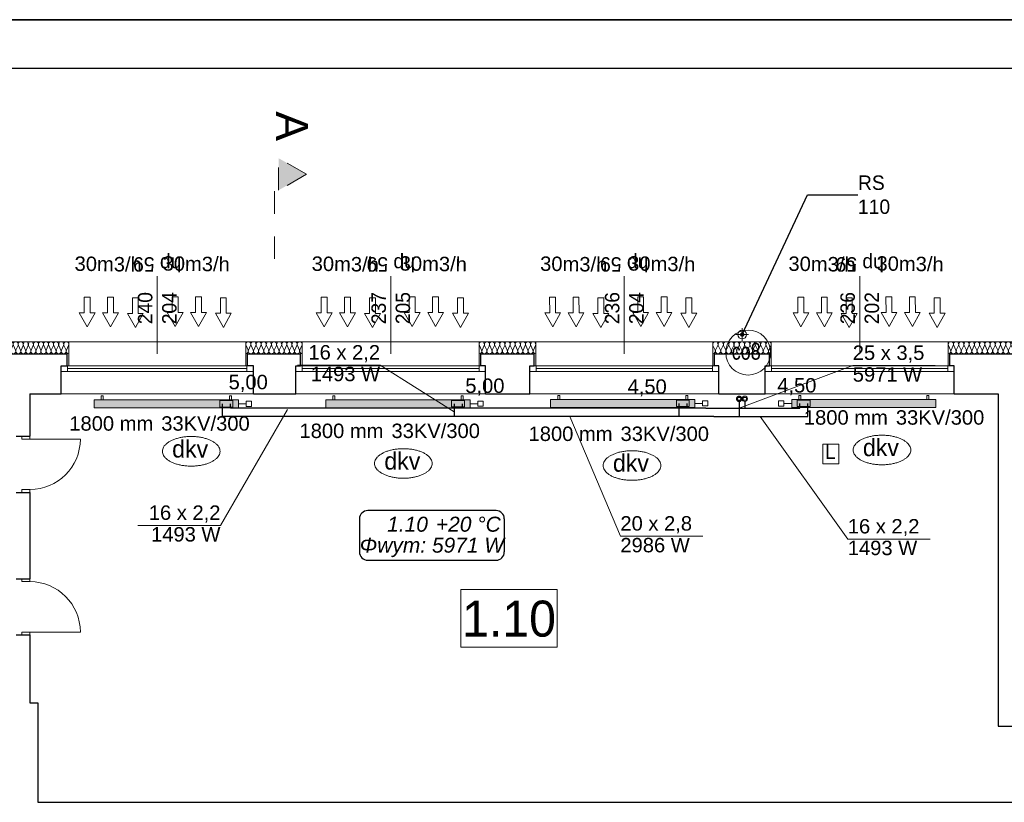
# Model space of a CAD drawing. Header units: millimetres. Extents: x -17429 to 155243, y -2908 to 188569.
# Tile 66 of 113: x -6713 to 5579, y 97496 to 107267. Entities that reach past the tile are written whole.
import ezdxf
from ezdxf.lldxf.tags import DXFTag

# ---------------------------------------------------------------- set-up
doc = ezdxf.new("R2010")
doc.units = ezdxf.units.MM
doc.header["$MEASUREMENT"] = 0
doc.linetypes.add('Dashed', pattern=[564.444447, 282.222223, -282.222223])
doc.linetypes.add('PHANTOM', pattern=[2.5, 1.25, -0.25, 0.25, -0.25, 0.25, -0.25])
doc.layers.get('0').update_dxf_attribs({"lineweight": 5})
for name, color, linetype in [('#opisy', 7, 'Continuous'), ('#podkład', 252, 'Continuous'), ('_TABELA', 7, 'Continuous'), ('Arch ocieplenie', 252, 'Continuous'), ('IS_Armatura_podłączeniowa_grz._dolnozas.', 255, 'SOLID'), ('IS_Armatura_Therm', 7, 'SOLID'), ('IS_Grafika', 7, 'SOLID'), ('IS_Grzejniki_Plan_rzut', 7, 'SOLID'), ('IS_Opisy_działek_Therm', 7, 'SOLID'), ('IS_Powrót', 5, 'DASH'), ('IS_Text_Armatury_Therm', 7, 'Continuous'), ('IS_Text_Konstrukcji', 7, 'Continuous'), ('IS_Text_Odbiornikow_Therm', 7, 'Continuous'), ('IS_Zasilanie', 1, 'SOLID')]:
    doc.layers.add(name, color=color, linetype=linetype)
for name, color, linetype, lineweight in [('#piony', 7, 'Continuous', 5), ('Arch opisy_Nr_Pióra__1', 252, 'Continuous', 25), ('Arch opisy_Nr_Pióra__21', 252, 'Continuous', 13), ('arch przekroje_Nr_Pióra__21', 252, 'Continuous', 13), ('arch przekroje_Nr_Pióra__5', 252, 'Continuous', 13), ('INWENT ODWODNIENIE_Nr_Pióra__21', 252, 'Continuous', 13), ('INWENT OPISY_Nr_Pióra__21', 252, 'Continuous', 13), ('INWENT. DRZWI_Nr_Pióra__21', 7, 'Continuous', 13), ('INWENT. OKNA_Nr_Pióra__5', 7, 'Continuous', 13), ('INWENT.ŚCIANY_Nr_Pióra__1', 252, 'Continuous', 25), ('INWENT.ŚCIANY_Nr_Pióra__21', 7, 'Continuous', 13)]:
    doc.layers.add(name, color=color, linetype=linetype, lineweight=lineweight)
doc.layers.add('arch izolacje_Nr_Pióra__3', color=7, linetype='Continuous', lineweight=13, true_color=0xff6600)
doc.layers.add('Arch ocieplenie_Nr_Pióra__22', color=7, linetype='Continuous', lineweight=9, true_color=0x7f7f7f)
doc.styles.add('ARIAL', font='arial.ttf', dxfattribs={"width": 0.75})
doc.styles.add('GENERATED_STYLE_2', font='txt')
doc.styles.add('GENERATED_STYLE_3', font='txt')
doc.styles.add('GENERATED_STYLE_4', font='txt')
doc.styles.add('GENERATED_STYLE_5', font='arial.ttf')
doc.styles.add('MtXpl_Arial', font='txt', dxfattribs={"height": 0.2})
doc.styles.get("Standard").update_dxf_attribs({"font": 'arial.ttf', "bigfont": 'BIGFONT.SHX'})
tags = doc.linetypes.add('DASH', pattern=[15, 10, -5]).pattern_tags.tags
tags[6:7] = [DXFTag(74, 4), DXFTag(75, 0), DXFTag(340, '0'), DXFTag(46, 0.0), DXFTag(50, 0.0), DXFTag(44, 0.0), DXFTag(45, 0.0)]
tags[4:5] = [DXFTag(74, 4), DXFTag(75, 0), DXFTag(340, '0'), DXFTag(46, 0.0), DXFTag(50, 0.0), DXFTag(44, 0.0), DXFTag(45, 0.0)]
tags = doc.linetypes.add('SOLID', pattern=[10, 10, 0]).pattern_tags.tags
tags[6:7] = [DXFTag(74, 4), DXFTag(75, 0), DXFTag(340, '0'), DXFTag(46, 0.0), DXFTag(50, 0.0), DXFTag(44, 0.0), DXFTag(45, 0.0)]
tags[4:5] = [DXFTag(74, 4), DXFTag(75, 0), DXFTag(340, '0'), DXFTag(46, 0.0), DXFTag(50, 0.0), DXFTag(44, 0.0), DXFTag(45, 0.0)]
doc.dimstyles.new('GENERATED_STYLE__6', dxfattribs={"dimtxt": 0.18, "dimasz": 109.44, "dimexe": 0.18, "dimexo": 0.0625, "dimgap": 0.09, "dimtad": 0, "dimtih": 1, "dimtoh": 1, "dimdec": 4, "dimzin": 0, "dimdsep": 46, "dimcen": 0.09, "dimadec": 0, "dimazin": 0, "dimtfac": 1, "dimtdec": 4, "dimtmove": 0, "dimatfit": 3, "dimldrblk": 'ARROWHEAD_11', "dimfxl": 1, "dimtolj": 1, "dimtzin": 0, "dimarcsym": 0})

# ---------------------------------------------------------------- blocks, each defined once
blk = doc.blocks.new('Izolacja cieplna 14_84', base_point=(-8181, 103096))
at = {"layer": 'Arch ocieplenie_Nr_Pióra__22', "linetype": 'Continuous'}
for p, q in [((-8178, 103201), (-8152, 103141)), ((-8147, 103141), (-8121, 103201)), ((-8115, 103201), (-8089, 103141)), ((-8084, 103141), (-8058, 103201)), ((-8052, 103201), (-8026, 103141)), ((-8021, 103141), (-7994, 103201)), ((-7989, 103201), (-7963, 103141)), ((-7958, 103141), (-7931, 103201)), ((-7926, 103201), (-7900, 103141)), ((-7895, 103141), (-7868, 103201)), ((-7863, 103201), (-7837, 103141)), ((-7832, 103141), (-7805, 103201)), ((-7800, 103201), (-7774, 103141)), ((-7769, 103141), (-7742, 103201)), ((-7737, 103201), (-7711, 103141)), ((-7706, 103141), (-7679, 103201)), ((-7674, 103201), (-7648, 103141)), ((-7643, 103141), (-7616, 103201)), ((-7611, 103201), (-7585, 103141)), ((-7579, 103141), (-7553, 103201)), ((-7548, 103201), (-7522, 103141)), ((-7516, 103141), (-7490, 103201)), ((-7485, 103201), (-7459, 103141)), ((-7453, 103141), (-7427, 103201)), ((-7422, 103201), (-7396, 103141)), ((-7390, 103141), (-7364, 103201)), ((-7359, 103201), (-7333, 103141)), ((-7327, 103141), (-7301, 103201)), ((-7296, 103201), (-7270, 103141)), ((-7264, 103141), (-7238, 103201)), ((-7233, 103201), (-7207, 103141)), ((-7201, 103141), (-7175, 103201)), ((-7170, 103201), (-7144, 103141)), ((-7138, 103141), (-7112, 103201)), ((-7107, 103201), (-7081, 103141)), ((-7075, 103141), (-7049, 103201)), ((-7044, 103201), (-7018, 103141)), ((-7012, 103141), (-6986, 103201)), ((-6981, 103201), (-6954, 103141)), ((-6949, 103141), (-6923, 103201)), ((-6918, 103201), (-6891, 103141)), ((-6886, 103141), (-6860, 103201)), ((-6855, 103201), (-6828, 103141)), ((-6823, 103141), (-6797, 103201)), ((-6792, 103201), (-6765, 103141)), ((-6760, 103141), (-6734, 103201)), ((-6729, 103201), (-6702, 103141)), ((-6697, 103141), (-6671, 103201)), ((-6666, 103201), (-6639, 103141)), ((-6634, 103141), (-6608, 103201)), ((-6603, 103201), (-6576, 103141)), ((-6571, 103141), (-6545, 103201)), ((-6539, 103201), (-6513, 103141)), ((-6508, 103141), (-6482, 103201)), ((-6476, 103201), (-6450, 103141)), ((-6445, 103141), (-6419, 103201)), ((-6413, 103201), (-6387, 103141)), ((-6382, 103141), (-6356, 103201)), ((-6350, 103201), (-6324, 103141)), ((-6319, 103141), (-6293, 103201)), ((-6287, 103201), (-6261, 103141)), ((-6256, 103141), (-6230, 103201)), ((-6224, 103201), (-6198, 103141)), ((-6193, 103141), (-6167, 103201)), ((-6161, 103201), (-6135, 103141)), ((-6130, 103141), (-6104, 103201))]:
    blk.add_line(p, q, dxfattribs=at)
for centre, start_param, end_param in [((-8149, 103214), 4.299595, 8.266775), ((-8181, 103128), 3.141593, 5.125182), ((-8118, 103128), 1.158004, 5.125183), ((-8086, 103214), 4.299595, 8.266775), ((-8055, 103128), 1.158004, 5.125183), ((-8023, 103214), 4.299595, 8.266775), ((-7992, 103128), 1.158004, 5.125183), ((-7960, 103214), 4.299595, 8.266775), ((-7929, 103128), 1.158004, 5.125183), ((-7897, 103214), 4.299595, 8.266775), ((-7866, 103128), 1.158004, 5.125183), ((-7834, 103214), 4.299595, 8.266775), ((-7803, 103128), 1.158004, 5.125183), ((-7771, 103214), 4.299595, 8.266775), ((-7740, 103128), 1.158004, 5.125183), ((-7708, 103214), 4.299595, 8.266775), ((-7677, 103128), 1.158004, 5.125183), ((-7645, 103214), 4.299595, 8.266775), ((-7614, 103128), 1.158004, 5.125183), ((-7582, 103214), 4.299595, 8.266775), ((-7551, 103128), 1.158004, 5.125183), ((-7519, 103214), 4.299595, 8.266775), ((-7488, 103128), 1.158004, 5.125183), ((-7456, 103214), 4.299595, 8.266775), ((-7425, 103128), 1.158004, 5.125183), ((-7393, 103214), 4.299595, 8.266775), ((-7362, 103128), 1.158004, 5.125183), ((-7330, 103214), 4.299595, 8.266775), ((-7299, 103128), 1.158004, 5.125183), ((-7267, 103214), 4.299595, 8.266775), ((-7235, 103128), 1.158004, 5.125183), ((-7204, 103214), 4.299595, 8.266775), ((-7172, 103128), 1.158004, 5.125183), ((-7141, 103214), 4.299595, 8.266775), ((-7109, 103128), 1.158004, 5.125183), ((-7078, 103214), 4.299595, 8.266775), ((-7046, 103128), 1.158004, 5.125183), ((-7015, 103214), 4.299595, 8.266775), ((-6983, 103128), 1.158004, 5.125183), ((-6952, 103214), 4.299595, 8.266775), ((-6920, 103128), 1.158004, 5.125183), ((-6889, 103214), 4.299595, 8.266775), ((-6857, 103128), 1.158004, 5.125183), ((-6826, 103214), 4.299595, 8.266775), ((-6794, 103128), 1.158004, 5.125183), ((-6763, 103214), 4.299595, 8.266775), ((-6731, 103128), 1.158004, 5.125183), ((-6700, 103214), 4.299595, 8.266775), ((-6668, 103128), 1.158004, 5.125183), ((-6637, 103214), 4.299595, 8.266775), ((-6605, 103128), 1.158004, 5.125183), ((-6574, 103214), 4.299595, 8.266775), ((-6542, 103128), 1.158004, 5.125183), ((-6511, 103214), 4.299595, 8.266775), ((-6479, 103128), 1.158004, 5.125183), ((-6448, 103214), 4.299595, 8.266775), ((-6416, 103128), 1.158004, 5.125183), ((-6385, 103214), 4.299595, 8.266775), ((-6353, 103128), 1.158004, 5.125183), ((-6322, 103214), 4.299595, 8.266775), ((-6290, 103128), 1.158004, 5.125183), ((-6259, 103214), 4.299595, 8.266775), ((-6227, 103128), 1.158004, 5.125183), ((-6195, 103214), 4.299595, 8.266775), ((-6164, 103128), 1.158004, 5.125183), ((-6132, 103214), 4.299595, 8.266775), ((-6101, 103128), 1.158004, 3.141593)]:
    blk.add_ellipse(centre, major_axis=(0, 31.9), ratio=0.987883, start_param=start_param, end_param=end_param, dxfattribs=at)
blk = doc.blocks.new('Izolacja cieplna 14_85', base_point=(-3186, 103096))
at = {"layer": 'Arch ocieplenie_Nr_Pióra__22', "linetype": 'Continuous'}
for p, q in [((-3862, 103141), (-3888, 103201)), ((-3830, 103201), (-3856, 103141)), ((-3797, 103141), (-3824, 103201)), ((-3765, 103201), (-3792, 103141)), ((-3733, 103141), (-3760, 103201)), ((-3701, 103201), (-3728, 103141)), ((-3669, 103141), (-3696, 103201)), ((-3637, 103201), (-3664, 103141)), ((-3605, 103141), (-3632, 103201)), ((-3573, 103201), (-3600, 103141)), ((-3541, 103141), (-3568, 103201)), ((-3509, 103201), (-3536, 103141)), ((-3477, 103141), (-3504, 103201)), ((-3445, 103201), (-3472, 103141)), ((-3413, 103141), (-3440, 103201)), ((-3381, 103201), (-3408, 103141)), ((-3349, 103141), (-3376, 103201)), ((-3317, 103201), (-3343, 103141)), ((-3285, 103141), (-3311, 103201)), ((-3253, 103201), (-3279, 103141)), ((-3221, 103141), (-3247, 103201)), ((-3189, 103201), (-3215, 103141))]:
    blk.add_line(p, q, dxfattribs=at)
for centre, start_param, end_param in [((-3859, 103214), 2.728799, 6.695979), ((-3891, 103128), 1.570796, 3.554385), ((-3827, 103128), 5.870392, 9.837571), ((-3795, 103214), 2.728799, 6.695979), ((-3763, 103128), 5.870392, 9.837571), ((-3731, 103214), 2.728799, 6.695979), ((-3699, 103128), 5.870392, 9.837571), ((-3667, 103214), 2.728799, 6.695979), ((-3635, 103128), 5.870392, 9.837571), ((-3603, 103214), 2.728799, 6.695979), ((-3570, 103128), 5.870392, 9.837571), ((-3538, 103214), 2.728799, 6.695979), ((-3506, 103128), 5.870392, 9.837571), ((-3474, 103214), 2.728799, 6.695979), ((-3442, 103128), 5.870392, 9.837571), ((-3410, 103214), 2.728799, 6.695979), ((-3378, 103128), 5.870392, 9.837571), ((-3346, 103214), 2.728799, 6.695979), ((-3314, 103128), 5.870392, 9.837571), ((-3282, 103214), 2.728799, 6.695979), ((-3250, 103128), 5.870392, 9.837571), ((-3218, 103214), 2.728799, 6.695979), ((-3186, 103128), 5.870392, 7.853982)]:
    blk.add_ellipse(centre, major_axis=(-32, 0), ratio=0.995514, start_param=start_param, end_param=end_param, dxfattribs=at)
blk = doc.blocks.new('Izolacja cieplna 14_86', base_point=(-271, 103096))
at = {"layer": 'Arch ocieplenie_Nr_Pióra__22', "linetype": 'Continuous'}
for p, q in [((-947, 103141), (-973, 103201)), ((-915, 103201), (-941, 103141)), ((-882, 103141), (-909, 103201)), ((-850, 103201), (-877, 103141)), ((-818, 103141), (-845, 103201)), ((-786, 103201), (-813, 103141)), ((-754, 103141), (-781, 103201)), ((-722, 103201), (-749, 103141)), ((-690, 103141), (-717, 103201)), ((-658, 103201), (-685, 103141)), ((-626, 103141), (-653, 103201)), ((-594, 103201), (-621, 103141)), ((-562, 103141), (-589, 103201)), ((-530, 103201), (-557, 103141)), ((-498, 103141), (-525, 103201)), ((-466, 103201), (-493, 103141)), ((-434, 103141), (-461, 103201)), ((-402, 103201), (-428, 103141)), ((-370, 103141), (-396, 103201)), ((-338, 103201), (-364, 103141)), ((-306, 103141), (-332, 103201)), ((-274, 103201), (-300, 103141))]:
    blk.add_line(p, q, dxfattribs=at)
for centre, start_param, end_param in [((-944, 103214), 2.728799, 6.695979), ((-976, 103128), 1.570796, 3.554385), ((-912, 103128), 5.870392, 9.837571), ((-880, 103214), 2.728799, 6.695979), ((-848, 103128), 5.870392, 9.837571), ((-816, 103214), 2.728799, 6.695979), ((-784, 103128), 5.870392, 9.837571), ((-752, 103214), 2.728799, 6.695979), ((-720, 103128), 5.870392, 9.837571), ((-688, 103214), 2.728799, 6.695979), ((-655, 103128), 5.870392, 9.837571), ((-623, 103214), 2.728799, 6.695979), ((-591, 103128), 5.870392, 9.837571), ((-559, 103214), 2.728799, 6.695979), ((-527, 103128), 5.870392, 9.837571), ((-495, 103214), 2.728799, 6.695979), ((-463, 103128), 5.870392, 9.837571), ((-431, 103214), 2.728799, 6.695979), ((-399, 103128), 5.870392, 9.837571), ((-367, 103214), 2.728799, 6.695979), ((-335, 103128), 5.870392, 9.837571), ((-303, 103214), 2.728799, 6.695979), ((-271, 103128), 5.870392, 7.853982)]:
    blk.add_ellipse(centre, major_axis=(-32, 0), ratio=0.995514, start_param=start_param, end_param=end_param, dxfattribs=at)
blk = doc.blocks.new('Izolacja cieplna 14_87', base_point=(2669, 103096))
at = {"layer": 'Arch ocieplenie_Nr_Pióra__22', "linetype": 'Continuous'}
for p, q in [((1969, 103141), (1942, 103201)), ((2003, 103201), (1975, 103141)), ((2036, 103141), (2008, 103201)), ((2069, 103201), (2041, 103141)), ((2102, 103141), (2075, 103201)), ((2135, 103201), (2108, 103141)), ((2169, 103141), (2141, 103201)), ((2202, 103201), (2174, 103141)), ((2235, 103141), (2207, 103201)), ((2268, 103201), (2240, 103141)), ((2301, 103141), (2274, 103201)), ((2334, 103201), (2307, 103141)), ((2368, 103141), (2340, 103201)), ((2401, 103201), (2373, 103141)), ((2434, 103141), (2406, 103201)), ((2467, 103201), (2440, 103141)), ((2500, 103141), (2473, 103201)), ((2534, 103201), (2506, 103141)), ((2567, 103141), (2539, 103201)), ((2600, 103201), (2572, 103141)), ((2633, 103141), (2605, 103201)), ((2666, 103201), (2639, 103141))]:
    blk.add_line(p, q, dxfattribs=at)
for centre, start_param, end_param in [((1972, 103214), 2.728799, 6.695979), ((1939, 103128), 1.570796, 3.554385), ((2005, 103128), 5.870392, 9.837571), ((2039, 103214), 2.728799, 6.695979), ((2072, 103128), 5.870392, 9.837571), ((2105, 103214), 2.728799, 6.695979), ((2138, 103128), 5.870392, 9.837571), ((2171, 103214), 2.728799, 6.695979), ((2205, 103128), 5.870392, 9.837571), ((2238, 103214), 2.728799, 6.695979), ((2271, 103128), 5.870392, 9.837571), ((2304, 103214), 2.728799, 6.695979), ((2337, 103128), 5.870392, 9.837571), ((2370, 103214), 2.728799, 6.695979), ((2404, 103128), 5.870392, 9.837571), ((2437, 103214), 2.728799, 6.695979), ((2470, 103128), 5.870392, 9.837571), ((2503, 103214), 2.728799, 6.695979), ((2536, 103128), 5.870392, 9.837571), ((2570, 103214), 2.728799, 6.695979), ((2603, 103128), 5.870392, 9.837571), ((2636, 103214), 2.728799, 6.695979), ((2669, 103128), 5.870392, 7.853982)]:
    blk.add_ellipse(centre, major_axis=(-33.2, 0), ratio=0.961421, start_param=start_param, end_param=end_param, dxfattribs=at)
blk = doc.blocks.new('Izolacja cieplna 14_88', base_point=(5989, 103096))
at = {"layer": 'Arch ocieplenie_Nr_Pióra__22', "linetype": 'Continuous'}
for p, q in [((4909, 103141), (4882, 103201)), ((4942, 103201), (4914, 103141)), ((4974, 103141), (4947, 103201)), ((5007, 103201), (4980, 103141)), ((5040, 103141), (5012, 103201)), ((5072, 103201), (5045, 103141)), ((5105, 103141), (5078, 103201)), ((5138, 103201), (5110, 103141)), ((5170, 103141), (5143, 103201)), ((5203, 103201), (5176, 103141)), ((5235, 103141), (5208, 103201)), ((5268, 103201), (5241, 103141)), ((5301, 103141), (5274, 103201)), ((5333, 103201), (5306, 103141)), ((5366, 103141), (5339, 103201)), ((5399, 103201), (5372, 103141)), ((5431, 103141), (5404, 103201)), ((5464, 103201), (5437, 103141)), ((5497, 103141), (5469, 103201)), ((5529, 103201), (5502, 103141)), ((5562, 103141), (5535, 103201)), ((5595, 103201), (5567, 103141)), ((5627, 103141), (5600, 103201)), ((5660, 103201), (5633, 103141)), ((5693, 103141), (5665, 103201)), ((5725, 103201), (5698, 103141)), ((5758, 103141), (5731, 103201)), ((5790, 103201), (5763, 103141)), ((5823, 103141), (5796, 103201)), ((5856, 103201), (5829, 103141)), ((5888, 103141), (5861, 103201)), ((5921, 103201), (5894, 103141)), ((5954, 103141), (5927, 103201)), ((5986, 103201), (5959, 103141))]:
    blk.add_line(p, q, dxfattribs=at)
for centre, start_param, end_param in [((4912, 103214), 2.728799, 6.695979), ((4879, 103128), 1.570796, 3.554385), ((4944, 103128), 5.870392, 9.837571), ((4977, 103214), 2.728799, 6.695979), ((5010, 103128), 5.870392, 9.837571), ((5042, 103214), 2.728799, 6.695979), ((5075, 103128), 5.870392, 9.837571), ((5108, 103214), 2.728799, 6.695979), ((5140, 103128), 5.870392, 9.837571), ((5173, 103214), 2.728799, 6.695979), ((5206, 103128), 5.870392, 9.837571), ((5238, 103214), 2.728799, 6.695979), ((5271, 103128), 5.870392, 9.837571), ((5303, 103214), 2.728799, 6.695979), ((5336, 103128), 5.870392, 9.837571), ((5369, 103214), 2.728799, 6.695979), ((5401, 103128), 5.870392, 9.837571), ((5434, 103214), 2.728799, 6.695979), ((5467, 103128), 5.870392, 9.837571), ((5499, 103214), 2.728799, 6.695979), ((5532, 103128), 5.870392, 9.837571), ((5565, 103214), 2.728799, 6.695979), ((5597, 103128), 5.870392, 9.837571), ((5630, 103214), 2.728799, 6.695979), ((5663, 103128), 5.870392, 9.837571), ((5695, 103214), 2.728799, 6.695979), ((5728, 103128), 5.870392, 9.837571), ((5761, 103214), 2.728799, 6.695979), ((5793, 103128), 5.870392, 9.837571), ((5826, 103214), 2.728799, 6.695979), ((5858, 103128), 5.870392, 9.837571), ((5891, 103214), 2.728799, 6.695979), ((5924, 103128), 5.870392, 9.837571), ((5956, 103214), 2.728799, 6.695979), ((5989, 103128), 5.870392, 7.853982)]:
    blk.add_ellipse(centre, major_axis=(-32.6, 0), ratio=0.97717, start_param=start_param, end_param=end_param, dxfattribs=at)
blk = doc.blocks.new('ARROWHEAD_11')
at = {"color": 0, "linetype": 'Continuous', "lineweight": 0}
blk.add_line((0, 0), (-1, 0), dxfattribs=at)
at = {"color": 0, "linetype": 'Continuous', "lineweight": 0, "const_width": 0.25, "flags": 128}
blk.add_lwpolyline([(-0.125, 0, 1), (0.125, 0, 1)], format="xyb", close=True, dxfattribs=at)
blk = doc.blocks.new('gfgf')
at = {"layer": '_TABELA', "color": 7}
for p, q in [((41198, 148063), (-15802, 148063)), ((40598, 147453), (-13302, 147453))]:
    blk.add_line(p, q, dxfattribs=at)
blk = doc.blocks.new('E210168')
at = {"color": 7, "lineweight": 13}
for p, q in [((19.4, 19.8), (19.4, 13.6)), ((19.4, 19.8), (37, 9.9)), ((19.4, 0), (37, 9.9)), ((19.4, 6.2), (19.4, 0))]:
    blk.add_line(p, q, dxfattribs=at)
blk.add_lwpolyline([(19.4, 13.6), (0, 13.6), (0, 6.2), (19.4, 6.2)], dxfattribs=at)
blk = doc.blocks.new('parter')
at = {"layer": 'arch przekroje_Nr_Pióra__5', "linetype": 'Continuous'}
blk.add_hatch(color=252, dxfattribs=at).paths.add_polyline_path([(-3481, 105538), (-3481, 105138), (-3131, 105338)], flags=0)
at = {"layer": 'arch izolacje_Nr_Pióra__3', "color": 252, "linetype": 'Continuous'}
for p, q in [((-11061, 103246), (32134, 103246)), ((-8181, 103246), (-6096, 103246)), ((-6101, 103246), (-6101, 102946)), ((-3891, 103246), (-3891, 102946)), ((-3186, 103246), (-3891, 103246)), ((-3186, 102946), (-3186, 103246)), ((-976, 103246), (-976, 102946)), ((-271, 103246), (-976, 103246)), ((-271, 102946), (-271, 103246)), ((1939, 103246), (1939, 102946)), ((2669, 103246), (1939, 103246)), ((2669, 102946), (2669, 103246)), ((4879, 103246), (4879, 102946)), ((5989, 103246), (4879, 103246))]:
    blk.add_line(p, q, dxfattribs=at)
at = {"layer": 'Arch opisy_Nr_Pióra__21', "color": 252, "linetype": 'Continuous'}
for p, q in [((-4, 100151), (-1204, 100151)), ((-1204, 100151), (-1204, 99431)), ((-4, 99431), (-4, 100151)), ((-1204, 99431), (-4, 99431))]:
    blk.add_line(p, q, dxfattribs=at)
at = {"layer": 'arch przekroje_Nr_Pióra__5', "color": 252, "linetype": 'Dashed'}
for p, q in [((-3481, 105138), (-3481, 105538)), ((-3131, 105338), (-3481, 105538)), ((-3531, 104280), (-3531, 105338)), ((-3131, 105338), (-3481, 105138))]:
    blk.add_line(p, q, dxfattribs=at)
at = {"layer": 'INWENT ODWODNIENIE_Nr_Pióra__21', "color": 252, "linetype": 'Continuous'}
for p, q in [((2307, 103416), (2307, 103256)), ((2227, 103336), (2387, 103336))]:
    blk.add_line(p, q, dxfattribs=at)
blk.add_circle((2307, 103336), 55, dxfattribs=at)
at = {"layer": 'INWENT OPISY_Nr_Pióra__21', "color": 252, "linetype": 'Continuous'}
for p, q in [((-4996, 103096), (-4996, 104066)), ((-2081, 103096), (-2081, 104066)), ((834, 103096), (834, 104066)), ((3774, 103096), (3774, 104066))]:
    blk.add_line(p, q, dxfattribs=at)
at = {"layer": 'INWENT. DRZWI_Nr_Pióra__21', "color": 252, "linetype": 'Continuous'}
for p, q in [((-6686, 102031), (-6686, 102066)), ((-6586, 102031), (-6686, 102031)), ((-6586, 102031), (-6586, 102066)), ((-6586, 102031), (-5956, 102031)), ((-6586, 101401), (-6686, 101401)), ((-6686, 101401), (-6686, 101366)), ((-6586, 101401), (-6586, 101366)), ((-6686, 100251), (-6686, 100286)), ((-6586, 100251), (-6686, 100251)), ((-6586, 100251), (-6586, 100286)), ((-6586, 99621), (-6686, 99621)), ((-6686, 99621), (-6686, 99586)), ((-6586, 99621), (-5956, 99621)), ((-6586, 99621), (-6586, 99586))]:
    blk.add_line(p, q, dxfattribs=at)
for centre, start, end in [((-6586, 102031), 270, 0), ((-6586, 99621), 0, 90)]:
    blk.add_arc(centre, 630, start, end, dxfattribs=at)
at = {"layer": 'INWENT. OKNA_Nr_Pióra__5', "color": 252, "linetype": 'Continuous'}
for p, q in [((-6196, 102946), (-3796, 102946)), ((-6196, 102946), (-6196, 102876)), ((-6116, 102946), (-6116, 102876)), ((-6116, 102911), (-3876, 102911)), ((-3876, 102946), (-3876, 102876)), ((-3796, 102946), (-3796, 102876)), ((-3266, 102946), (-896, 102946)), ((-3266, 102946), (-3266, 102876)), ((-3186, 102946), (-3186, 102876)), ((-3186, 102911), (-976, 102911)), ((-976, 102946), (-976, 102876)), ((-896, 102946), (-896, 102876)), ((-346, 102946), (2014, 102946)), ((-346, 102946), (-346, 102876)), ((-266, 102946), (-266, 102876)), ((-266, 102911), (1934, 102911)), ((1934, 102946), (1934, 102876)), ((2014, 102946), (2014, 102876)), ((2594, 102946), (4954, 102946)), ((2594, 102946), (2594, 102876)), ((2674, 102946), (2674, 102876)), ((2674, 102911), (4874, 102911)), ((4874, 102946), (4874, 102876)), ((4954, 102946), (4954, 102876)), ((-3796, 102876), (-6196, 102876)), ((-896, 102876), (-3266, 102876)), ((2014, 102876), (-346, 102876)), ((4954, 102876), (2594, 102876))]:
    blk.add_line(p, q, dxfattribs=at)
at = {"layer": 'INWENT.ŚCIANY_Nr_Pióra__1', "color": 252, "linetype": 'Continuous'}
for p, q in [((-8161, 103096), (-6121, 103096)), ((-6121, 102946), (-6121, 103096)), ((-3871, 102946), (-3871, 103096)), ((-3871, 103096), (-3206, 103096)), ((-3206, 102946), (-3206, 103096)), ((-956, 102946), (-956, 103096)), ((-956, 103096), (-291, 103096)), ((-291, 102946), (-291, 103096)), ((1959, 102946), (1959, 103096)), ((1959, 103096), (2649, 103096)), ((2649, 102946), (2649, 103096)), ((4899, 102946), (4899, 103096)), ((4899, 103096), (5969, 103096)), ((-6196, 102596), (-6196, 102946)), ((-6196, 102946), (-6121, 102946)), ((-3796, 102946), (-3871, 102946)), ((-3796, 102596), (-3796, 102946)), ((-3266, 102596), (-3266, 102946)), ((-3266, 102946), (-3206, 102946)), ((-896, 102946), (-956, 102946)), ((-896, 102596), (-896, 102946)), ((-346, 102596), (-346, 102946)), ((-346, 102946), (-291, 102946)), ((2014, 102946), (1959, 102946)), ((2014, 102596), (2014, 102946)), ((2594, 102596), (2594, 102946)), ((2594, 102946), (2649, 102946)), ((4954, 102946), (4899, 102946)), ((4954, 102596), (4954, 102946)), ((-6586, 102596), (-6586, 102066)), ((-6586, 102596), (-6196, 102596)), ((-3796, 102596), (-3266, 102596)), ((-896, 102596), (-346, 102596)), ((2014, 102596), (2594, 102596)), ((4954, 102596), (5504, 102596)), ((5504, 102596), (5504, 98446)), ((-6756, 102066), (-6586, 102066)), ((-6756, 101366), (-6586, 101366)), ((-6586, 101366), (-6586, 100286)), ((-6756, 100286), (-6586, 100286)), ((-6756, 99586), (-6586, 99586)), ((-6586, 99586), (-6586, 98736)), ((-6586, 98736), (-6486, 98736)), ((-6486, 98736), (-6486, 97496)), ((5504, 98446), (5754, 98446)), ((-6486, 97496), (5754, 97496))]:
    blk.add_line(p, q, dxfattribs=at)
at = {"layer": 'INWENT.ŚCIANY_Nr_Pióra__21', "color": 252, "linetype": 'Continuous'}
for p, q in [((-6196, 102596), (-3796, 102596)), ((-3266, 102596), (-896, 102596)), ((-346, 102596), (2014, 102596)), ((2594, 102596), (4954, 102596))]:
    blk.add_line(p, q, dxfattribs=at)
at = {"layer": 'Arch ocieplenie', "color": 252, "linetype": 'Continuous', "lineweight": 9}
for name, p in [('Izolacja cieplna 14_84', (-8181, 103096)), ('Izolacja cieplna 14_85', (-3186, 103096)), ('Izolacja cieplna 14_86', (-271, 103096)), ('Izolacja cieplna 14_87', (2669, 103096)), ('Izolacja cieplna 14_88', (5989, 103096))]:
    blk.add_blockref(name, p, dxfattribs=at)
at = {"layer": 'Arch opisy_Nr_Pióra__1', "color": 252, "linetype": 'Continuous', "insert": (-604, 99558), "char_height": 450, "attachment_point": 8, "style": 'GENERATED_STYLE_3'}
blk.add_mtext('{1.10}', dxfattribs=at)
at = {"layer": 'arch przekroje_Nr_Pióra__21', "color": 252, "linetype": 'Continuous', "insert": (-3114, 105938), "char_height": 400, "attachment_point": 2, "rotation": 270, "style": 'GENERATED_STYLE_5'}
blk.add_mtext('{A}', dxfattribs=at)
at = {"layer": 'INWENT OPISY_Nr_Pióra__21', "color": 252, "linetype": 'Continuous', "insert": (3752, 105081), "char_height": 180, "width": 692.89, "attachment_point": 4, "style": 'GENERATED_STYLE_4'}
blk.add_mtext('{RS 110}', dxfattribs=at)
at = {"layer": 'INWENT OPISY_Nr_Pióra__21', "color": 252, "linetype": 'Continuous', "char_height": 180, "attachment_point": 2, "rotation": 180, "style": 'GENERATED_STYLE_2'}
for insert in [(-4996, 104122), (-2081, 104122), (834, 104122), (3774, 104122)]:
    blk.add_mtext('{hp 59}', dxfattribs=dict(at, insert=insert))
at = {"layer": 'INWENT OPISY_Nr_Pióra__21', "color": 252, "linetype": 'Continuous', "char_height": 180, "width": 1346.33, "attachment_point": 2, "rotation": 90, "line_spacing_factor": 1.007146, "style": 'GENERATED_STYLE_2'}
for s, insert in [('{240\\P204}', (-5237, 103666)), ('{237\\P205}', (-2322, 103666)), ('{236\\P204}', (593, 103666)), ('{236\\P202}', (3533, 103666))]:
    blk.add_mtext(s, dxfattribs=dict(at, insert=insert))
at = {"layer": 'INWENT OPISY_Nr_Pióra__21', "color": 252, "linetype": 'Continuous', "annotation_type": 0, "has_hookline": 1, "hookline_direction": 0, "text_width": 394}
blk.add_leader([(2307, 103336), (3121, 105080), (3752, 105081)], dimstyle='GENERATED_STYLE__6', dxfattribs=at)

msp = doc.modelspace()

# ---------------------------------------------------------------- linework, layer by layer
at = {"layer": '#piony', "color": 7}
msp.add_circle((2381, 103111), 280, dxfattribs=at)
at = {"layer": '_TABELA', "color": 7}
msp.add_line((-15802, 107267), (26198, 107267), dxfattribs=at)
at = {"layer": 'IS_Armatura_podłączeniowa_grz._dolnozas.', "color": 7, "lineweight": 0, "ltscale": 10}
for p, q in [((-4053, 102511), (-4213, 102511)), ((-4213, 102511), (-4213, 102431)), ((-4213, 102431), (-4053, 102431)), ((-4053, 102431), (-4053, 102511)), ((-1161, 102513), (-1321, 102513)), ((-1321, 102513), (-1321, 102433)), ((-1321, 102433), (-1161, 102433)), ((-1161, 102433), (-1161, 102513)), ((1645, 102517), (1485, 102517)), ((1485, 102517), (1485, 102437)), ((1485, 102437), (1645, 102437)), ((1645, 102437), (1645, 102517)), ((3155, 102516), (2995, 102516)), ((2995, 102516), (2995, 102436)), ((2995, 102436), (3155, 102436)), ((3155, 102436), (3155, 102516))]:
    msp.add_line(p, q, dxfattribs=at)
at = {"layer": 'IS_Armatura_Therm', "color": 7, "lineweight": 0, "ltscale": 10}
for p, q in [((-3983, 102471), (-3886, 102471)), ((-3821, 102503), (-3886, 102503)), ((-3886, 102503), (-3886, 102438)), ((-3886, 102438), (-3821, 102438)), ((-3821, 102438), (-3821, 102503)), ((-1091, 102473), (-993, 102473)), ((-928, 102505), (-993, 102505)), ((-993, 102505), (-993, 102440)), ((-993, 102440), (-928, 102440)), ((-928, 102440), (-928, 102505)), ((1715, 102477), (1813, 102477)), ((1878, 102510), (1813, 102510)), ((1813, 102510), (1813, 102445)), ((1813, 102445), (1878, 102445)), ((1878, 102445), (1878, 102510)), ((2827, 102509), (2762, 102509)), ((2762, 102509), (2762, 102444)), ((2762, 102444), (2827, 102444)), ((2827, 102444), (2827, 102509)), ((2925, 102476), (2827, 102476))]:
    msp.add_line(p, q, dxfattribs=at)
at = {"layer": 'IS_Grafika', "color": 7, "lineweight": 5, "ltscale": 10}
for p, q in [((3515, 101966), (3315, 101966)), ((3315, 101966), (3315, 101721)), ((3515, 101721), (3515, 101966)), ((3315, 101721), (3515, 101721))]:
    msp.add_line(p, q, dxfattribs=at)
for points, knots in [([(-4572, 102063), (-4589, 102063), (-4624, 102062), (-4675, 102056), (-4723, 102047), (-4767, 102034), (-4807, 102019), (-4843, 102001), (-4873, 101980), (-4898, 101958), (-4917, 101933), (-4929, 101906), (-4931, 101887), (-4931, 101878)], [0, 0, 0, 0, 53.206774, 104.286131, 152.960622, 198.951577, 242.000697, 281.900205, 318.538128, 351.968842, 382.520946, 410.942343, 438.528187, 438.528187, 438.528187, 438.528187]), ([(-4212, 101878), (-4212, 101887), (-4215, 101906), (-4226, 101933), (-4245, 101958), (-4270, 101980), (-4301, 102001), (-4336, 102019), (-4376, 102034), (-4421, 102047), (-4468, 102056), (-4519, 102062), (-4554, 102063), (-4572, 102063)], [0, 0, 0, 0, 27.585844, 56.00724, 86.559344, 119.990058, 156.627982, 196.52749, 239.576609, 285.567565, 334.242055, 385.321413, 438.528187, 438.528187, 438.528187, 438.528187]), ([(4051, 102080), (4034, 102080), (3999, 102078), (3948, 102073), (3901, 102063), (3856, 102051), (3816, 102036), (3780, 102017), (3750, 101997), (3725, 101974), (3706, 101950), (3694, 101923), (3692, 101904), (3692, 101895)], [0, 0, 0, 0, 53.206774, 104.286131, 152.960622, 198.951577, 242.000697, 281.900205, 318.538128, 351.968842, 382.520946, 410.942343, 438.528187, 438.528187, 438.528187, 438.528187]), ([(4411, 101895), (4411, 101904), (4409, 101923), (4397, 101950), (4378, 101974), (4353, 101997), (4322, 102017), (4287, 102036), (4247, 102051), (4202, 102063), (4155, 102073), (4104, 102078), (4069, 102080), (4051, 102080)], [0, 0, 0, 0, 27.585844, 56.00724, 86.559344, 119.990058, 156.627982, 196.52749, 239.576609, 285.567565, 334.242055, 385.321413, 438.528187, 438.528187, 438.528187, 438.528187]), ([(-1923, 101911), (-1941, 101911), (-1976, 101910), (-2026, 101904), (-2074, 101895), (-2118, 101883), (-2158, 101867), (-2194, 101849), (-2225, 101829), (-2250, 101806), (-2268, 101781), (-2280, 101755), (-2283, 101736), (-2283, 101727)], [0, 0, 0, 0, 53.206774, 104.286131, 152.960622, 198.951577, 242.000697, 281.900205, 318.538128, 351.968842, 382.520946, 410.942343, 438.528187, 438.528187, 438.528187, 438.528187]), ([(-1563, 101727), (-1563, 101736), (-1566, 101755), (-1578, 101781), (-1597, 101806), (-1622, 101829), (-1652, 101849), (-1688, 101867), (-1728, 101883), (-1772, 101895), (-1820, 101904), (-1871, 101910), (-1905, 101911), (-1923, 101911)], [0, 0, 0, 0, 27.585844, 56.00724, 86.559344, 119.990058, 156.627982, 196.52749, 239.576609, 285.567565, 334.242055, 385.321413, 438.528187, 438.528187, 438.528187, 438.528187]), ([(-4931, 101878), (-4931, 101869), (-4929, 101850), (-4917, 101824), (-4898, 101799), (-4873, 101776), (-4843, 101756), (-4807, 101738), (-4767, 101722), (-4723, 101710), (-4675, 101700), (-4624, 101695), (-4589, 101693), (-4572, 101693)], [0, 0, 0, 0, 27.585844, 56.00724, 86.559344, 119.990058, 156.627982, 196.52749, 239.576609, 285.567565, 334.242055, 385.321413, 438.528187, 438.528187, 438.528187, 438.528187]), ([(-4572, 101693), (-4554, 101693), (-4519, 101695), (-4468, 101700), (-4421, 101710), (-4376, 101722), (-4336, 101738), (-4301, 101756), (-4270, 101776), (-4245, 101799), (-4226, 101824), (-4215, 101850), (-4212, 101869), (-4212, 101878)], [0, 0, 0, 0, 53.206774, 104.286131, 152.960622, 198.951577, 242.000697, 281.900205, 318.538128, 351.968842, 382.520946, 410.942343, 438.528187, 438.528187, 438.528187, 438.528187]), ([(931, 101886), (913, 101886), (878, 101884), (828, 101879), (780, 101869), (736, 101857), (696, 101841), (660, 101823), (629, 101803), (605, 101780), (586, 101756), (574, 101729), (571, 101710), (571, 101701)], [0, 0, 0, 0, 53.206774, 104.286131, 152.960622, 198.951577, 242.000697, 281.900205, 318.538128, 351.968842, 382.520946, 410.942343, 438.528187, 438.528187, 438.528187, 438.528187]), ([(1291, 101701), (1291, 101710), (1288, 101729), (1276, 101756), (1257, 101780), (1233, 101803), (1202, 101823), (1166, 101841), (1126, 101857), (1082, 101869), (1034, 101879), (984, 101884), (949, 101886), (931, 101886)], [0, 0, 0, 0, 27.585844, 56.00724, 86.559344, 119.990058, 156.627982, 196.52749, 239.576609, 285.567565, 334.242055, 385.321413, 438.528187, 438.528187, 438.528187, 438.528187]), ([(3692, 101895), (3692, 101886), (3694, 101867), (3706, 101840), (3725, 101816), (3750, 101793), (3780, 101772), (3816, 101754), (3856, 101739), (3901, 101726), (3948, 101717), (3999, 101711), (4034, 101710), (4051, 101710)], [0, 0, 0, 0, 27.585844, 56.00724, 86.559344, 119.990058, 156.627982, 196.52749, 239.576609, 285.567565, 334.242055, 385.321413, 438.528187, 438.528187, 438.528187, 438.528187]), ([(4051, 101710), (4069, 101710), (4104, 101711), (4155, 101717), (4202, 101726), (4247, 101739), (4287, 101754), (4322, 101772), (4353, 101793), (4378, 101816), (4397, 101840), (4409, 101867), (4411, 101886), (4411, 101895)], [0, 0, 0, 0, 53.206774, 104.286131, 152.960622, 198.951577, 242.000697, 281.900205, 318.538128, 351.968842, 382.520946, 410.942343, 438.528187, 438.528187, 438.528187, 438.528187]), ([(-2283, 101727), (-2283, 101717), (-2280, 101699), (-2268, 101672), (-2250, 101647), (-2225, 101625), (-2194, 101604), (-2158, 101586), (-2118, 101571), (-2074, 101558), (-2026, 101549), (-1976, 101543), (-1941, 101542), (-1923, 101542)], [0, 0, 0, 0, 27.585844, 56.00724, 86.559344, 119.990058, 156.627982, 196.52749, 239.576609, 285.567565, 334.242055, 385.321413, 438.528187, 438.528187, 438.528187, 438.528187]), ([(-1923, 101542), (-1905, 101542), (-1871, 101543), (-1820, 101549), (-1772, 101558), (-1728, 101571), (-1688, 101586), (-1652, 101604), (-1622, 101625), (-1597, 101647), (-1578, 101672), (-1566, 101699), (-1563, 101717), (-1563, 101727)], [0, 0, 0, 0, 53.206774, 104.286131, 152.960622, 198.951577, 242.000697, 281.900205, 318.538128, 351.968842, 382.520946, 410.942343, 438.528187, 438.528187, 438.528187, 438.528187]), ([(571, 101701), (571, 101692), (574, 101673), (586, 101646), (605, 101622), (629, 101599), (660, 101578), (696, 101560), (736, 101545), (780, 101532), (828, 101523), (878, 101517), (913, 101516), (931, 101516)], [0, 0, 0, 0, 27.585844, 56.00724, 86.559344, 119.990058, 156.627982, 196.52749, 239.576609, 285.567565, 334.242055, 385.321413, 438.528187, 438.528187, 438.528187, 438.528187]), ([(931, 101516), (949, 101516), (984, 101517), (1034, 101523), (1082, 101532), (1126, 101545), (1166, 101560), (1202, 101578), (1233, 101599), (1257, 101622), (1276, 101646), (1288, 101673), (1291, 101692), (1291, 101701)], [0, 0, 0, 0, 53.206774, 104.286131, 152.960622, 198.951577, 242.000697, 281.900205, 318.538128, 351.968842, 382.520946, 410.942343, 438.528187, 438.528187, 438.528187, 438.528187])]:
    msp.add_open_spline(points, degree=3, knots=knots, dxfattribs=at)
at = {"layer": 'IS_Grzejniki_Plan_rzut', "color": 252, "lineweight": 0, "ltscale": 10}
for p, q in [((-3983, 102521), (-5783, 102521)), ((-5783, 102521), (-5783, 102421)), ((-5696, 102521), (-5696, 102571)), ((-5696, 102571), (-5671, 102571)), ((-5671, 102571), (-5671, 102521)), ((-4071, 102571), (-4096, 102571)), ((-4096, 102571), (-4096, 102521)), ((-4071, 102521), (-4071, 102571)), ((-3983, 102421), (-3983, 102521)), ((-1091, 102523), (-2891, 102523)), ((-2891, 102523), (-2891, 102423)), ((-2803, 102523), (-2803, 102573)), ((-2803, 102573), (-2778, 102573)), ((-2778, 102573), (-2778, 102523)), ((-1178, 102573), (-1203, 102573)), ((-1203, 102573), (-1203, 102523)), ((-1178, 102523), (-1178, 102573)), ((-1091, 102423), (-1091, 102523)), ((1715, 102527), (-85, 102527)), ((-85, 102527), (-85, 102427)), ((3, 102527), (3, 102577)), ((3, 102577), (28, 102577)), ((28, 102577), (28, 102527)), ((1628, 102577), (1603, 102577)), ((1603, 102577), (1603, 102527)), ((1628, 102527), (1628, 102577)), ((1715, 102427), (1715, 102527)), ((4725, 102526), (2925, 102526)), ((2925, 102526), (2925, 102426)), ((3012, 102526), (3012, 102576)), ((3012, 102576), (3037, 102576)), ((3037, 102576), (3037, 102526)), ((4637, 102576), (4612, 102576)), ((4612, 102576), (4612, 102526)), ((4637, 102526), (4637, 102576)), ((4725, 102426), (4725, 102526)), ((-5783, 102421), (-3983, 102421)), ((-2891, 102423), (-1091, 102423)), ((-85, 102427), (1715, 102427)), ((2925, 102426), (4725, 102426))]:
    msp.add_line(p, q, dxfattribs=at)
at = {"layer": 'IS_Grzejniki_Plan_rzut', "color": 252, "linetype": 'Continuous', "lineweight": 0, "ltscale": 10, "extrusion": (0, 0, -1)}
for points in [[(3983, 102421), (5783, 102521), (5783, 102421)], [(5783, 102521), (3983, 102421), (3983, 102521)], [(1091, 102423), (2891, 102523), (2891, 102423)], [(2891, 102523), (1091, 102423), (1091, 102523)], [(-1715, 102427), (85, 102527), (85, 102427)], [(85, 102527), (-1715, 102427), (-1715, 102527)], [(-4725, 102426), (-2925, 102526), (-2925, 102426)], [(-2925, 102526), (-4725, 102426), (-4725, 102526)]]:
    msp.add_solid(points, dxfattribs=at)
at = {"layer": 'IS_Opisy_działek_Therm', "color": 7, "lineweight": 5, "ltscale": 10}
for p, q in [((-2214, 102955), (-3244, 102955)), ((-1291, 102372), (-2214, 102953)), ((2269, 102415), (3687, 102950)), ((3687, 102950), (4717, 102950)), ((-3371, 102400), (-4207, 100953)), ((154, 102315), (786, 100819)), ((2530, 102315), (3625, 100783)), ((-4207, 100953), (-5237, 100953)), ((786, 100819), (1816, 100819)), ((3625, 100783), (4655, 100783))]:
    msp.add_line(p, q, dxfattribs=at)
at = {"layer": 'IS_Powrót', "color": 5, "lineweight": 30, "ltscale": 20}
for p, q in [((-4083, 102415), (-4083, 102471)), ((-1191, 102415), (-4083, 102415)), ((-1191, 102473), (-1191, 102415)), ((1615, 102415), (-1191, 102415)), ((1615, 102477), (1615, 102415)), ((1853, 102415), (1615, 102415)), ((1853, 102415), (3025, 102415)), ((2339, 102499), (2339, 102415)), ((3025, 102415), (3025, 102476))]:
    msp.add_line(p, q, dxfattribs=at)
at = {"layer": 'IS_Powrót', "color": 5, "lineweight": 0, "ltscale": 20}
msp.add_circle((2339, 102534), 34.1, dxfattribs=at)
at = {"layer": 'IS_Powrót', "color": 5, "lineweight": 30, "ltscale": 20}
msp.add_circle((2339, 102534), 22.1, dxfattribs=at)
at = {"layer": 'IS_Text_Konstrukcji', "color": 18, "linetype": 'SOLID', "ltscale": 10, "true_color": 0x000000}
for p, q in [((-766, 101139), (-2369, 101139)), ((-2472, 101035), (-2472, 100622)), ((-662, 100622), (-662, 101035)), ((-2369, 100519), (-766, 100519))]:
    msp.add_line(p, q, dxfattribs=at)
for centre, start, end in [((-2369, 101035), 90, 180), ((-766, 101035), 360, 90), ((-2369, 100622), 180, 270), ((-766, 100622), 270, 0)]:
    msp.add_arc(centre, 103, start, end, dxfattribs=at)
at = {"layer": 'IS_Zasilanie', "color": 1, "lineweight": 30, "ltscale": 10}
for p, q in [((-4183, 102315), (-4183, 102471)), ((-1291, 102473), (-1291, 102315)), ((1515, 102477), (1515, 102315)), ((2269, 102499), (2269, 102315)), ((3125, 102315), (3125, 102476)), ((-1291, 102315), (-4183, 102315)), ((1515, 102315), (-1291, 102315)), ((1953, 102315), (1515, 102315)), ((1953, 102315), (3125, 102315))]:
    msp.add_line(p, q, dxfattribs=at)
at = {"layer": 'IS_Zasilanie', "color": 1, "linetype": 'PHANTOM', "lineweight": 0, "ltscale": 250}
msp.add_circle((2269, 102533), 34.1, dxfattribs=at)
at = {"layer": 'IS_Zasilanie', "color": 1, "linetype": 'PHANTOM', "lineweight": 30, "ltscale": 250}
msp.add_circle((2269, 102533), 22.1, dxfattribs=at)

# ---------------------------------------------------------------- block references
at = {"layer": '#podkład'}
msp.add_blockref('parter', (0, 0), dxfattribs=at)
msp.add_blockref('gfgf', (0, -40796))
at = {"color": 7, "lineweight": 5, "xscale": 10, "yscale": 10, "zscale": 10, "rotation": 270.0966492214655}
for p in [(-5971, 103802), (-5679, 103802), (-5369, 103793), (-4872, 103806), (-4580, 103806), (-4270, 103796), (-3011, 103802), (-2719, 103802), (-2409, 103793), (-1912, 103806), (-1620, 103806), (-1310, 103796), (-159, 103802), (133, 103802), (443, 103793), (940, 103806), (1232, 103806), (1542, 103796), (2941, 103802), (3233, 103802), (3543, 103793), (4040, 103806), (4332, 103806), (4642, 103796)]:
    msp.add_blockref('E210168', p, dxfattribs=at)

# ---------------------------------------------------------------- texts
at = {"layer": '#opisy', "color": 7, "lineweight": 0, "style": 'ARIAL'}
for p in [(-6029, 104132, 140), (-4930, 104135, 140), (-3069, 104132, 140), (-1970, 104135, 140), (-217, 104132, 140), (882, 104135, 140), (2883, 104132, 140), (3982, 104135, 140)]:
    msp.add_text('30m3/h', height=180, rotation=359.2172, dxfattribs=at).set_placement(p)
at = {"layer": 'IS_Grafika', "color": 7, "lineweight": 5, "ltscale": 10, "style": 'MtXpl_Arial', "width": 0.8}
msp.add_text('co8', height=210, dxfattribs=at).set_placement((2176, 103022))
at = {"layer": 'IS_Grafika', "color": 7, "lineweight": 5, "ltscale": 10, "style": 'MtXpl_Arial'}
for s, height, p in [('dkv', 216, (-4810, 101801)), ('dkv', 216, (3814, 101818)), ('L', 180, (3341, 101782)), ('dkv', 216, (-2161, 101650)), ('dkv', 216, (693, 101624))]:
    msp.add_text(s, height=height, dxfattribs=at).set_placement(p)
at = {"layer": 'IS_Opisy_działek_Therm', "color": 7, "lineweight": 5, "ltscale": 10, "char_height": 180}
for s, insert, attachment_point in [('\\fArial|b0|i0;16 x 2,2', (-2214, 102991), 9), ('\\fArial|b0|i0;25 x 3,5', (3687, 102986), 7), ('\\fArial|b0|i0;1493 W', (-2214, 102934), 3), ('\\fArial|b0|i0;5971 W', (3687, 102928), 1), ('\\fArial|b0|i0;16 x 2,2', (-4207, 100989), 9), ('\\fArial|b0|i0;1493 W', (-4207, 100932), 3), ('\\fArial|b0|i0;20 x 2,8', (786, 100855), 7), ('\\fArial|b0|i0;16 x 2,2', (3625, 100819), 7), ('\\fArial|b0|i0;2986 W', (786, 100797), 1), ('\\fArial|b0|i0;1493 W', (3625, 100762), 1)]:
    msp.add_mtext(s, dxfattribs=dict(at, insert=insert, attachment_point=attachment_point))
at = {"layer": 'IS_Text_Armatury_Therm', "color": 7, "linetype": 'SOLID', "ltscale": 10, "char_height": 180}
for s, insert, attachment_point in [('\\fArial|b0|i0;5,00  ', (-3616, 102620), 9), ('\\fArial|b0|i0;5,00  ', (-661, 102574), 9), ('\\fArial|b0|i0;4,50  ', (1365, 102563), 9), ('\\fArial|b0|i0;4,50  ', (2744, 102579), 7)]:
    msp.add_mtext(s, dxfattribs=dict(at, insert=insert, attachment_point=attachment_point))
at = {"layer": 'IS_Text_Konstrukcji', "color": 18, "linetype": 'SOLID', "ltscale": 10, "true_color": 0x000000, "char_height": 187.2}
for s, insert, attachment_point in [('\\fArial|b0|i1;1.10', (-1617, 100872), 9), ('\\fArial|b0|i1;+20 °C', (-1517, 100872), 7), ('\\fArial|b0|i1;Φwym: 5971 W', (-1567, 100800), 2)]:
    msp.add_mtext(s, dxfattribs=dict(at, insert=insert, attachment_point=attachment_point))
at = {"layer": 'IS_Text_Odbiornikow_Therm', "color": 7, "linetype": 'SOLID', "ltscale": 10, "char_height": 180}
for s, insert, attachment_point in [('\\fArial|b0|i0;33KV/300', (4225, 102391), 1), ('\\fArial|b0|i0;1800 mm', (-5046, 102316), 3), ('\\fArial|b0|i0;33KV/300', (-4946, 102316), 1), ('\\fArial|b0|i0;1800 mm', (4125, 102391), 3), ('\\fArial|b0|i0;1800 mm', (-2172, 102224), 3), ('\\fArial|b0|i0;33KV/300', (-2072, 102224), 1), ('\\fArial|b0|i0;1800 mm', (688, 102187), 3), ('\\fArial|b0|i0;33KV/300', (788, 102187), 1)]:
    msp.add_mtext(s, dxfattribs=dict(at, insert=insert, attachment_point=attachment_point))

doc.saveas('drawing.dxf')
